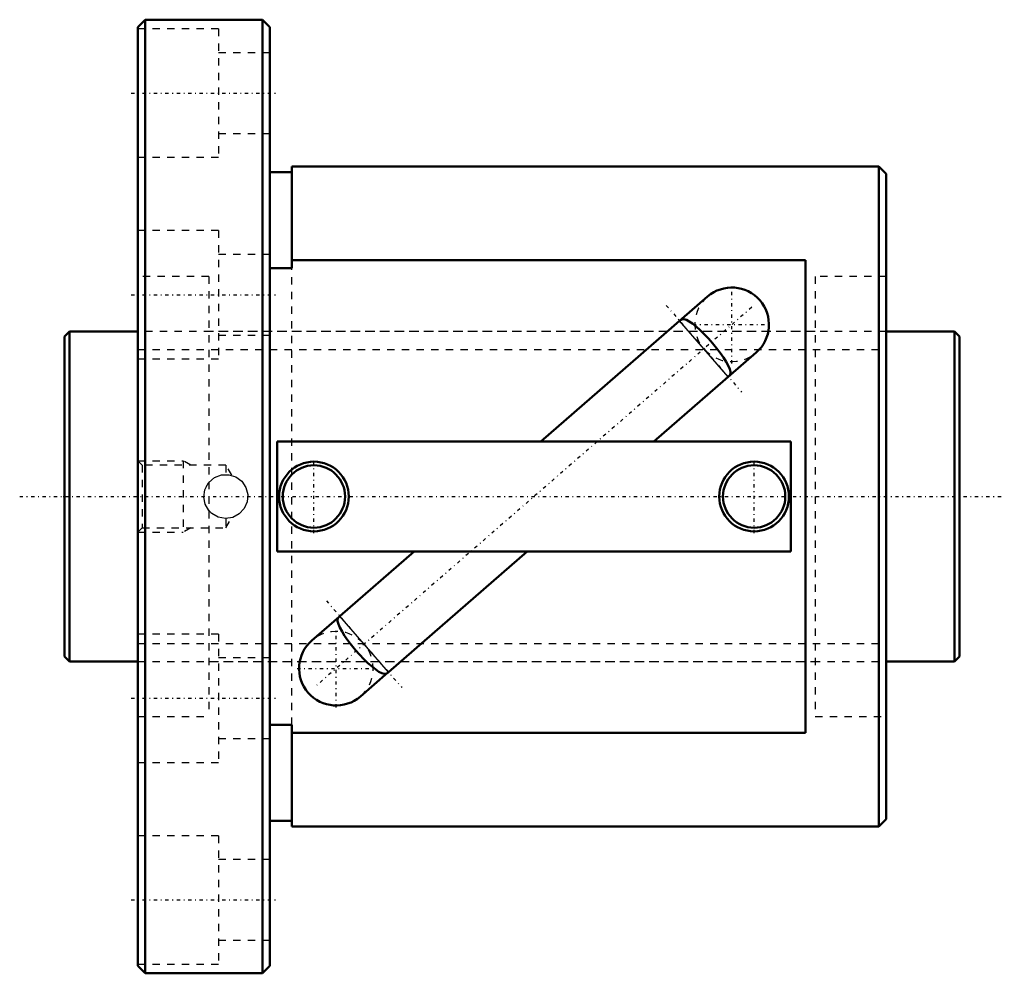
# Model space of a CAD drawing. Header units: millimetres. Extents: x -6 to 128, y -65 to 65.
import ezdxf

# ---------------------------------------------------------------- set-up
doc = ezdxf.new("R2010")
doc.units = ezdxf.units.MM
doc.linetypes.add('Center', pattern=[1.5, 0.45, -0.5, 0.05, -0.5])
doc.linetypes.add('Dashed', pattern=[2, 1, -1])
for name, color, linetype, lineweight in [('2d ConnectionPoints', 7, 'Continuous', 50), ('AM_0', 7, 'Continuous', 50), ('AM_4', 3, 'Continuous', 25), ('AM_5', 3, 'Continuous', 25), ('AM_7', 7, 'Center', 25), ('AM_9', 6, 'Dashed', 25)]:
    doc.layers.add(name, color=color, linetype=linetype, lineweight=lineweight)

# ---------------------------------------------------------------- blocks, each defined once
blk = doc.blocks.new('1_BNF_4520V_2_5RR_Nut_0_in_BNF4520V_2_5RRG1_122LC0_000_rev_0')
at = {"layer": 'AM_0'}
for p, q in [((11, 65), (10, 64)), ((27, 65), (11, 65)), ((11, 65), (11, -65)), ((28, 64), (27, 65)), ((27, 65), (27, -65)), ((10, 64), (10, -64)), ((28, 64), (28, -64)), ((31, 45), (31, 31.11)), ((111, 45), (31, 45)), ((112, 44), (111, 45)), ((111, 45), (111, -45)), ((31, 44.2), (28, 44.2)), ((112, 44), (112, -44)), ((101, 32.23), (31, 32.23)), ((101, -32.23), (101, 32.23)), ((31, 31.11), (28, 31.11)), ((87.66, 27.26), (64.93, 7.5)), ((80.33, 7.5), (94.28, 19.63)), ((99, 7.5), (29, 7.5)), ((29, 7.5), (29, -7.5)), ((99, -7.5), (99, 7.5)), ((29, -7.5), (99, -7.5)), ((47.67, -7.5), (37.53, -16.32)), ((44.15, -23.94), (63.07, -7.5)), ((37.45, -16.39), (33.72, -19.63)), ((40.34, -27.25), (44.08, -24.01)), ((28, -31.11), (31, -31.11)), ((31, -31.11), (31, -45)), ((31, -32.23), (101, -32.23)), ((28, -44.2), (31, -44.2)), ((111, -45), (112, -44)), ((31, -45), (111, -45)), ((10, -64), (11, -65)), ((27, -65), (28, -64)), ((11, -65), (27, -65))]:
    blk.add_line(p, q, dxfattribs=at)
for points in [[(83.92, 24.01), (83.98, 24.05), (84.16, 24.15), (84.43, 24.17), (84.77, 24.07), (85.15, 23.87), (85.59, 23.57), (86.1, 23.17), (86.65, 22.67), (87.21, 22.13), (87.79, 21.52), (88.35, 20.89), (88.89, 20.23), (89.38, 19.59), (89.82, 18.96), (90.18, 18.38), (90.48, 17.84), (90.67, 17.38), (90.77, 16.99), (90.77, 16.77), (90.74, 16.63), (90.69, 16.55), (90.65, 16.49), (90.61, 16.45), (90.55, 16.39), (90.55, 16.39)], [(44.05, -24.03), (44.02, -24.05), (43.84, -24.16), (43.57, -24.18), (43.24, -24.08), (42.87, -23.89), (42.42, -23.59), (41.92, -23.19), (41.37, -22.7), (40.81, -22.16), (40.23, -21.55), (39.67, -20.93), (39.13, -20.27), (38.64, -19.63), (38.19, -18.99), (37.83, -18.41), (37.53, -17.87), (37.33, -17.41), (37.22, -17.01), (37.22, -16.78), (37.25, -16.64), (37.3, -16.55), (37.34, -16.49), (37.39, -16.45), (37.42, -16.41)]]:
    blk.add_lwpolyline(points, dxfattribs=at)
for centre, radius in [((34, 0), 4.75), ((34, 0), 4.25), ((94, 0), 4.75), ((94, 0), 4.25)]:
    blk.add_circle(centre, radius, dxfattribs=at)
for centre, start, end in [((90.97, 23.44), 311, 131), ((87.16, 20.13), 129.8626, 131), ((87.16, 20.13), 311, 312.1451), ((40.84, -20.13), 131, 132.5646), ((37.03, -23.44), 131, 311), ((40.84, -20.13), 309.4285, 311)]:
    blk.add_arc(centre, 5.05, start, end, dxfattribs=at)
at = {"layer": 'AM_4'}
for p, q in [((90.47, 16.32), (83.85, 23.94)), ((44.15, -23.94), (37.53, -16.32))]:
    blk.add_line(p, q, dxfattribs=at)
at = {"layer": 'AM_5', "linetype": 'Dashed'}
for p, q in [((10, 4.86), (16.2, 4.86)), ((17.21, 4.28), (16.2, 4.86)), ((16.2, 4.86), (16.2, -4.86)), ((10, -4.86), (16.2, -4.86)), ((17.21, -4.28), (16.2, -4.86))]:
    blk.add_line(p, q, dxfattribs=at)
at = {"layer": 'AM_7'}
for p, q in [((9.1, 55), (28.9, 55)), ((90.97, 18.14), (90.97, 28.75)), ((9.1, 27.5), (28.9, 27.5)), ((93.67, 25.79), (34.33, -25.79)), ((82.02, 26.05), (92.3, 14.22)), ((85.67, 23.44), (96.27, 23.44)), ((34, -4.99), (34, 4.99)), ((94, -4.99), (94, 4.99)), ((35.7, -14.22), (45.98, -26.04)), ((37.03, -28.75), (37.03, -18.14)), ((31.73, -23.44), (42.33, -23.44)), ((9.1, -27.5), (28.9, -27.5)), ((9.1, -55), (28.9, -55))]:
    blk.add_line(p, q, dxfattribs=at)
at = {"layer": 'AM_9'}
for p, q in [((21, 63.75), (10, 63.75)), ((21, 63.75), (21, 46.25)), ((28, 60.5), (21, 60.5)), ((21, 49.5), (28, 49.5)), ((10, 46.25), (21, 46.25)), ((21, 36.25), (10, 36.25)), ((21, 36.25), (21, 18.75)), ((28, 33), (21, 33)), ((31, -31.11), (31, 31.11)), ((19.7, 30), (10, 30)), ((19.7, 30), (19.7, -30)), ((112, 30), (102.3, 30)), ((102.3, 30), (102.3, -30)), ((83.85, 23.94), (83.92, 24.01)), ((102.3, 22.5), (19.7, 22.5)), ((21, 22), (28, 22)), ((10, 18.75), (21, 18.75)), ((90.55, 16.39), (90.47, 16.32)), ((10.58, 4.28), (10, 4.86)), ((22, 4.28), (10.58, 4.28)), ((10.58, 4.28), (10.58, -4.28)), ((22.8, 2.9), (22, 4.28)), ((22, 4.28), (22, 3)), ((22, -4.28), (22.8, -2.9)), ((22, -3), (22, -4.28)), ((10, -4.86), (10.58, -4.28)), ((10.58, -4.28), (22, -4.28)), ((37.42, -16.41), (37.53, -16.32)), ((37.51, -16.34), (37.45, -16.39)), ((21, -18.75), (10, -18.75)), ((21, -18.75), (21, -36.25)), ((19.7, -22.5), (102.3, -22.5)), ((28, -22), (21, -22)), ((44.15, -23.94), (44.05, -24.03)), ((44.08, -24.01), (44.15, -23.94)), ((10, -30), (19.7, -30)), ((102.3, -30), (112, -30)), ((21, -33), (28, -33)), ((10, -36.25), (21, -36.25)), ((21, -46.25), (10, -46.25)), ((21, -46.25), (21, -63.75)), ((28, -49.5), (21, -49.5)), ((21, -60.5), (28, -60.5)), ((10, -63.75), (21, -63.75))]:
    blk.add_line(p, q, dxfattribs=at)
for points in [[(19.7, 1.93), (20.47, 2.58), (21.41, 2.94), (22.41, 2.97), (23.37, 2.67), (24.17, 2.07), (24.73, 1.24), (24.99, 0.26), (24.91, -0.74), (24.51, -1.65), (23.82, -2.38), (22.93, -2.85), (21.93, -3), (20.95, -2.81), (20.08, -2.31), (19.7, -1.93)], [(19.7, -1.93), (19.19, -1.06), (19, -0.07), (19.15, 0.92), (19.61, 1.81), (19.7, 1.93)]]:
    blk.add_lwpolyline(points, dxfattribs=at)
for centre, radius, start, end in [((90.97, 23.44), 5.05, 131, 311), ((22, 0), 3, 139.3175, 152.7782), ((22, 0), 3, 174.181, 180.9654), ((22, 0), 3, 213.9971, 228.9142), ((37.03, -23.44), 5.05, 311, 131)]:
    blk.add_arc(centre, radius, start, end, dxfattribs=at)
blk = doc.blocks.new('2_BNF_4520V_2_5RR000_Shaft_0_in_BNF4520V_2_5RRG1_122LC0_000_rev_0')
at = {"layer": 'AM_0'}
for p, q in [((0.7, 22.5), (0, 21.8)), ((0, 21.8), (0, -21.8)), ((10, 22.5), (0.7, 22.5)), ((0.7, 22.5), (0.7, -22.5)), ((121.3, 22.5), (112, 22.5)), ((122, 21.8), (121.3, 22.5)), ((121.3, 22.5), (121.3, -22.5)), ((122, 21.8), (122, -21.8)), ((0, -21.8), (0.7, -22.5)), ((0.7, -22.5), (10, -22.5)), ((112, -22.5), (121.3, -22.5)), ((121.3, -22.5), (122, -21.8))]:
    blk.add_line(p, q, dxfattribs=at)
at = {"layer": 'AM_5', "linetype": 'Dashed'}
for p, q in [((10, 20.0465), (112, 20.0465)), ((10, -20.0465), (112, -20.0465))]:
    blk.add_line(p, q, dxfattribs=at)
at = {"layer": 'AM_7'}
blk.add_line((-6.1, 0), (128.1, 0), dxfattribs=at)
at = {"layer": 'AM_9'}
for p, q in [((112, 22.5), (10, 22.5)), ((10, -22.5), (112, -22.5))]:
    blk.add_line(p, q, dxfattribs=at)

msp = doc.modelspace()

# ---------------------------------------------------------------- linework, layer by layer
at = {"layer": '2d ConnectionPoints'}
for p in [(0, 0), (10, 0)]:
    msp.add_point(p, dxfattribs=at)

# ---------------------------------------------------------------- block references
for name in ['1_BNF_4520V_2_5RR_Nut_0_in_BNF4520V_2_5RRG1_122LC0_000_rev_0', '2_BNF_4520V_2_5RR000_Shaft_0_in_BNF4520V_2_5RRG1_122LC0_000_rev_0']:
    msp.add_blockref(name, (0, 0))

doc.saveas('drawing.dxf')
